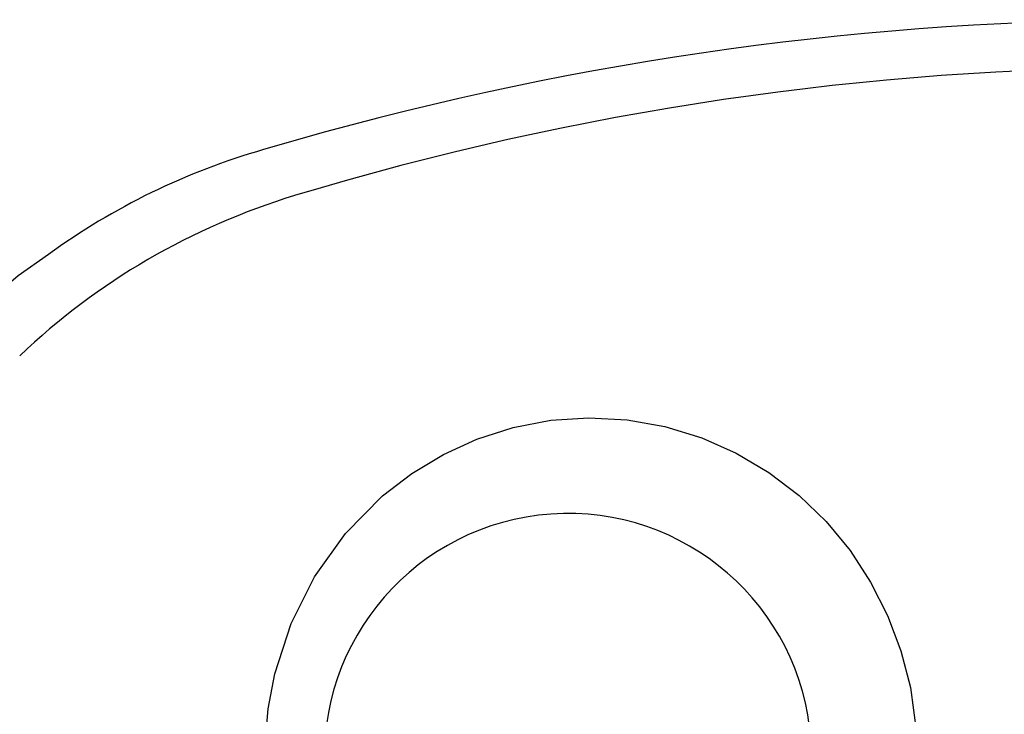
# Model space of a CAD drawing. Header units: millimetres. Extents: x 4904.09 to 4905.21, y 4759.5 to 4761.8.
# Tile 21 of 54: x 4904.47 to 4904.62, y 4760.62 to 4760.73. Entities that reach past the tile are written whole.
import ezdxf

# ---------------------------------------------------------------- set-up
doc = ezdxf.new("R2010")
doc.units = ezdxf.units.MM
doc.layers.add('SANINDUSA', color=3, linetype='Continuous')

msp = doc.modelspace()

# ---------------------------------------------------------------- linework, layer by layer
at = {"layer": 'SANINDUSA'}
msp.add_line((4904.517648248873, 4760.715557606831), (4904.507969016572, 4760.712795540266), dxfattribs=at)
at = {"layer": 'SANINDUSA', "flags": 128}
for points in [[(4904.474326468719, 4760.696392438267), (4904.469592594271, 4760.693046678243), (4904.461765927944, 4760.686356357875)], [(4904.508209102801, 4760.619746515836), (4904.508684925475, 4760.625332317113), (4904.509717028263, 4760.630812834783), (4904.512269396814, 4760.638672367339), (4904.515950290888, 4760.646003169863), (4904.520780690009, 4760.652753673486), (4904.526564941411, 4760.658623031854), (4904.531140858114, 4760.66214313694), (4904.536088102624, 4760.665126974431), (4904.541322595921, 4760.66751874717), (4904.546989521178, 4760.669331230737), (4904.552865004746, 4760.670458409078), (4904.558831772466, 4760.67086833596), (4904.564789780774, 4760.670540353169), (4904.570712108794, 4760.669486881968), (4904.576468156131, 4760.667724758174), (4904.581854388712, 4760.66532746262), (4904.586960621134, 4760.662296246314), (4904.591679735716, 4760.658695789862), (4904.595894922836, 4760.654624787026), (4904.599648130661, 4760.650084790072), (4904.602870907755, 4760.645166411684), (4904.605528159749, 4760.639917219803), (4904.607608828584, 4760.634390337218), (4904.609079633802, 4760.628686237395), (4904.610028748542, 4760.621558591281)]]:
    msp.add_lwpolyline(points, dxfattribs=at)
at = {"layer": 'SANINDUSA'}
for centre, radius, start, end in [((4904.648047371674, 4760.240123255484), 0.4929926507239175, 73.49230956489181, 105.3375541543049), ((4904.648048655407, 4760.258825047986), 0.4667868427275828, 73.15999691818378, 106.8400030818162), ((4904.537701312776, 4760.609113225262), 0.1078611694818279, 106.000955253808, 125.9840064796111), ((4904.544135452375, 4760.602424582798), 0.1078180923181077, 106.8844728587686, 133.55497773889), ((4904.555543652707, 4760.617818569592), 0.03806961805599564, 4.05768216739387, 183.9423178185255)]:
    msp.add_arc(centre, radius, start, end, dxfattribs=at)

doc.saveas('drawing.dxf')
